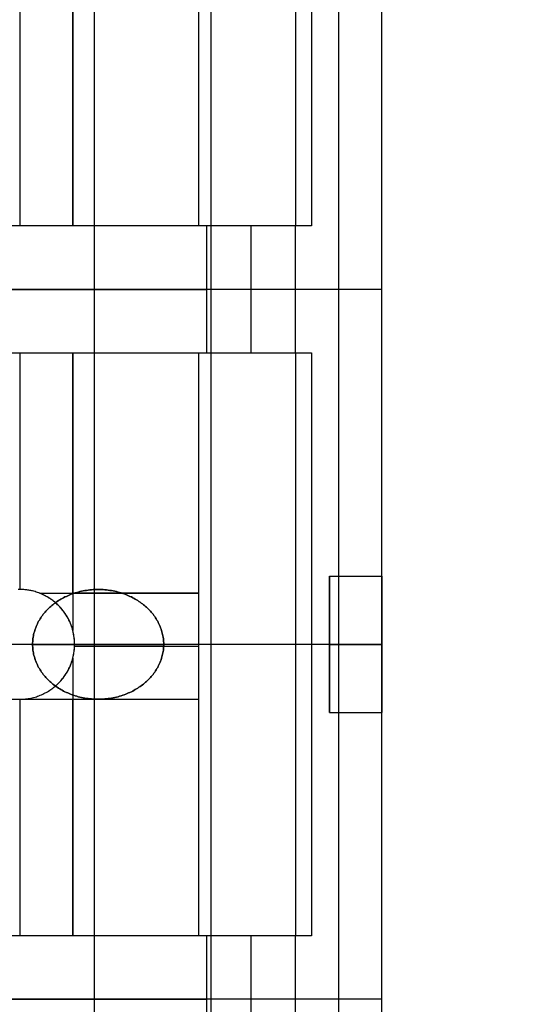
# Model space of a CAD drawing. Header units: millimetres. Extents: x -15 to 7, y 1 to 148.
# Tile 235 of 256: x 1.9 to 4.62, y 77.91 to 83.18. Entities that reach past the tile are written whole.
import ezdxf

# ---------------------------------------------------------------- set-up
doc = ezdxf.new("R2010")
doc.units = ezdxf.units.MM
doc.header["$MEASUREMENT"] = 0
doc.layers.add('Default', color=7, linetype='Continuous', true_color=0x000000)
doc.layers.add('Layer 01', color=7, linetype='Continuous', true_color=0x000000)

msp = doc.modelspace()

# ---------------------------------------------------------------- linework, layer by layer
at = {"layer": 'Default', "color": 7, "true_color": 0xffffff}
for points in [[(2.9253, 61.9254), (2.9253, 108.7816)], [(2.3003, 61.9091), (2.3003, 97.6641)]]:
    msp.add_lwpolyline(points, dxfattribs=at)
at = {"layer": 'Default', "color": 7, "true_color": 0xffffff, "extrusion": (0, 1, 0)}
msp.add_lwpolyline([(-4.8503, -100.7782), (0.2497, -100.9118)], dxfattribs=at)
at = {"layer": 'Layer 01'}
for points in [[(3.608, 81.7401), (3.608, 85.5401)], [(3.8392, 81.7401), (3.8392, 85.5401)], [(3.8392, 81.7401), (3.8392, 85.5401)], [(3.8392, 81.7401), (3.8392, 85.5401)], [(2.8568, 85.2002), (2.8568, 82.0799)], [(2.8568, 85.2002), (2.8568, 82.0799)], [(3.3767, 85.2002), (3.3767, 82.0799)], [(3.4626, 85.2002), (3.4626, 82.0799)], [(1.9006, 83.3458), (1.9006, 82.0799)], [(2.1844, 83.3458), (2.1844, 82.0799)], [(2.1844, 82.0799), (2.1844, 83.3458)], [(2.8568, 83.3458), (2.8568, 82.0799)], [(2.9016, 82.0799), (-0.2635, 82.0799)], [(3.3767, 82.0799), (-0.2635, 82.0799)], [(2.8568, 82.0799), (-0.2635, 82.0799)], [(2.8568, 82.0799), (-0.2635, 82.0799)], [(2.1844, 82.0799), (1.6168, 82.0799)], [(2.8568, 82.0799), (2.1844, 82.0799)], [(2.9016, 81.7401), (2.9016, 82.0799)], [(3.1392, 81.7401), (3.1392, 82.0799)], [(3.3767, 81.7401), (3.3767, 82.0799)], [(3.3767, 81.7401), (3.3767, 82.0799)], [(3.4626, 82.0799), (3.3767, 82.0799)], [(3.3767, 81.7401), (3.3767, 82.0799)], [(3.8392, 81.7401), (-4.1566, 81.7401)], [(3.8392, 81.7401), (-4.1566, 81.7401)], [(3.8392, 81.7401), (-3.9765, 81.7401)], [(3.8392, 81.7401), (-3.9765, 81.7401)], [(-3.1984, 81.7401), (2.9016, 81.7401)], [(-3.1984, 81.7401), (2.9016, 81.7401)], [(2.9016, 81.4002), (2.9016, 81.7401)], [(3.1392, 81.4002), (3.1392, 81.7401)], [(3.3767, 81.4002), (3.3767, 81.7401)], [(3.3767, 81.4002), (3.3767, 81.7401)], [(3.3767, 81.4002), (3.3767, 81.7401)], [(3.608, 77.9401), (3.608, 81.7401)], [(3.8392, 77.9401), (3.8392, 81.7401)], [(3.8392, 77.9401), (3.8392, 81.7401)], [(3.8392, 77.9401), (3.8392, 81.7401)], [(-0.2635, 81.4002), (3.3767, 81.4002)], [(-0.2635, 81.4002), (2.9016, 81.4002)], [(-0.2635, 81.4002), (2.8568, 81.4002)], [(-0.2635, 81.4002), (2.8568, 81.4002)], [(1.6168, 81.4002), (2.1844, 81.4002)], [(1.9006, 81.4002), (1.9006, 80.134)], [(2.1844, 80.1134), (2.1844, 81.4002)], [(2.1844, 81.4002), (2.8568, 81.4002)], [(2.1844, 81.4002), (2.1844, 80.1134)], [(2.8568, 81.4002), (2.8568, 80.1134)], [(2.8568, 81.4002), (2.8568, 78.2799)], [(2.8568, 81.4002), (2.8568, 78.2799)], [(3.3767, 81.4002), (3.3767, 78.2799)], [(3.3767, 81.4002), (3.4626, 81.4002)], [(3.4626, 81.4002), (3.4626, 78.2799)], [(3.5576, 79.4751), (3.5576, 80.2051)], [(3.5576, 80.2051), (3.8392, 80.2051)], [(3.5576, 80.2051), (3.8392, 80.2051)], [(3.5576, 80.2051), (3.5576, 79.4751)], [(3.5576, 80.2051), (3.8392, 80.2051)], [(3.5576, 79.4751), (3.5576, 80.2051)], [(3.8392, 80.2051), (3.8392, 79.4751)], [(3.8392, 79.4751), (3.8392, 80.2051)], [(1.8922, 79.5463), (1.8998, 79.5462), (1.9074, 79.5463), (1.915, 79.5466), (1.9226, 79.5471), (1.9302, 79.5478), (1.9377, 79.5486), (1.9452, 79.5497), (1.9526, 79.551), (1.96, 79.5524), (1.9674, 79.5541), (1.9746, 79.5559), (1.9818, 79.5579), (1.989, 79.56), (1.996, 79.5624), (2.003, 79.5649), (2.0098, 79.5675), (2.0165, 79.5704), (2.0232, 79.5733), (2.0297, 79.5765), (2.0361, 79.5797), (2.0424, 79.5831), (2.0486, 79.5866), (2.0547, 79.5903), (2.0606, 79.594), (2.0664, 79.5979), (2.072, 79.6019), (2.0775, 79.606), (2.0829, 79.6102), (2.0881, 79.6144), (2.0932, 79.6188), (2.0982, 79.6232), (2.103, 79.6277), (2.1076, 79.6323), (2.1122, 79.6369), (2.1167, 79.6417), (2.1211, 79.6467), (2.1255, 79.6518), (2.1297, 79.657), (2.1339, 79.6624), (2.138, 79.6679), (2.142, 79.6736), (2.1459, 79.6793), (2.1496, 79.6853), (2.1533, 79.6913), (2.1568, 79.6975), (2.1602, 79.7038), (2.1635, 79.7102), (2.1666, 79.7167), (2.1695, 79.7234), (2.1724, 79.7301), (2.175, 79.737), (2.1775, 79.7439), (2.1799, 79.7509), (2.182, 79.7581), (2.184, 79.7653), (2.1859, 79.7725), (2.1875, 79.7799), (2.1889, 79.7873), (2.1902, 79.7947), (2.1913, 79.8022), (2.1922, 79.8097), (2.1928, 79.8173), (2.1933, 79.8249), (2.1936, 79.8325), (2.1937, 79.8401), (2.1936, 79.8477), (2.1933, 79.8553), (2.1928, 79.8629), (2.1922, 79.8704), (2.1913, 79.878), (2.1902, 79.8855), (2.1889, 79.8929), (2.1875, 79.9003), (2.1859, 79.9077), (2.184, 79.9149), (2.182, 79.9221), (2.1799, 79.9292), (2.1775, 79.9363), (2.175, 79.9432), (2.1724, 79.9501), (2.1695, 79.9568), (2.1666, 79.9635), (2.1635, 79.97), (2.1602, 79.9764), (2.1568, 79.9827), (2.1533, 79.9889), (2.1496, 79.9949), (2.1459, 80.0008), (2.142, 80.0066), (2.138, 80.0123), (2.1339, 80.0178), (2.1297, 80.0232), (2.1255, 80.0284), (2.1211, 80.0335), (2.1167, 80.0384), (2.1122, 80.0433), (2.1076, 80.0479), (2.103, 80.0525), (2.0982, 80.057), (2.0932, 80.0614), (2.0881, 80.0658), (2.0829, 80.07), (2.0775, 80.0742), (2.072, 80.0783), (2.0664, 80.0823), (2.0606, 80.0861), (2.0547, 80.0899), (2.0486, 80.0936), (2.0424, 80.0971), (2.0361, 80.1005), (2.0297, 80.1037), (2.0232, 80.1069), (2.0165, 80.1098), (2.0098, 80.1126), (2.003, 80.1153), (1.996, 80.1178), (1.989, 80.1202), (1.9818, 80.1223), (1.9746, 80.1243), (1.9674, 80.1261), (1.96, 80.1278), (1.9526, 80.1292), (1.9452, 80.1305), (1.9377, 80.1316), (1.9302, 80.1324), (1.9226, 80.1331), (1.915, 80.1336), (1.9074, 80.1339), (1.8998, 80.134), (1.8922, 80.1339)], [(2.008, 80.1134), (2.0017, 80.1158), (1.9953, 80.1181), (1.9888, 80.1202), (1.9822, 80.1222), (1.9756, 80.1241), (1.9689, 80.1258), (1.9622, 80.1273), (1.9554, 80.1287), (1.9485, 80.1299), (1.9417, 80.131), (1.9347, 80.1319), (1.9278, 80.1327), (1.9208, 80.1333), (1.9138, 80.1337), (1.9068, 80.1339), (1.8998, 80.134), (1.8928, 80.1339)], [(2.1844, 79.9135), (2.1831, 79.9185), (2.1816, 79.9235), (2.1801, 79.9284), (2.1785, 79.9333), (2.1751, 79.943), (2.1714, 79.9525), (2.1674, 79.9618), (2.163, 79.9708), (2.1585, 79.9797), (2.1536, 79.9883), (2.1486, 79.9967), (2.1433, 80.0048), (2.1377, 80.0126), (2.132, 80.0202), (2.1262, 80.0276), (2.1201, 80.0346), (2.114, 80.0414), (2.1076, 80.0479), (2.1026, 80.0528), (2.0974, 80.0577), (2.092, 80.0624), (2.0865, 80.0671), (2.0808, 80.0717), (2.0749, 80.0761), (2.0689, 80.0805), (2.0627, 80.0847), (2.0564, 80.0888), (2.0499, 80.0928), (2.0433, 80.0966), (2.0365, 80.1003), (2.0296, 80.1038), (2.0225, 80.1072), (2.0153, 80.1104), (2.008, 80.1134)], [(2.008, 80.1134), (2.1844, 80.1134)], [(2.1844, 80.1134), (2.1844, 79.9135)], [(2.1844, 80.1134), (2.8568, 80.1134)], [(2.8568, 80.1134), (2.1844, 80.1134)], [(2.8568, 80.1134), (2.8568, 79.5458)], [(2.1844, 79.7667), (2.1866, 79.7756), (2.1884, 79.7846), (2.19, 79.7938), (2.1914, 79.8029), (2.1924, 79.8122), (2.1931, 79.8215), (2.1936, 79.8308), (2.1937, 79.8401), (2.1936, 79.8494), (2.1931, 79.8587), (2.1924, 79.868), (2.1914, 79.8772), (2.19, 79.8864), (2.1884, 79.8955), (2.1866, 79.9046), (2.1844, 79.9135)], [(1.9688, 79.8401), (-0.0118, 79.8401)], [(3.8392, 79.8401), (0.3516, 79.8401)], [(1.9688, 79.8401), (2.6708, 79.8401)], [(2.1935, 79.8296), (2.8568, 79.8296)], [(2.8568, 79.8401), (2.1937, 79.8401)], [(3.3767, 79.8401), (2.6708, 79.8401)], [(3.5576, 79.8401), (3.8392, 79.8401)], [(3.5576, 79.8401), (3.8392, 79.8401)], [(2.1076, 79.6323), (2.114, 79.6388), (2.1201, 79.6456), (2.1262, 79.6526), (2.132, 79.6599), (2.1377, 79.6675), (2.1433, 79.6754), (2.1486, 79.6835), (2.1536, 79.6919), (2.1585, 79.7005), (2.163, 79.7094), (2.1674, 79.7184), (2.1714, 79.7277), (2.1751, 79.7372), (2.1785, 79.7469), (2.1801, 79.7518), (2.1816, 79.7567), (2.1831, 79.7617), (2.1844, 79.7667)], [(2.1844, 79.7667), (2.1844, 79.5458)], [(1.8998, 79.546), (1.9074, 79.5461), (1.915, 79.5464), (1.9226, 79.5469), (1.9302, 79.5476), (1.9377, 79.5485), (1.9452, 79.5496), (1.9526, 79.5509), (1.96, 79.5523), (1.9674, 79.554), (1.9746, 79.5558), (1.9818, 79.5578), (1.989, 79.56), (1.996, 79.5623), (2.003, 79.5648), (2.0098, 79.5675), (2.0165, 79.5703), (2.0232, 79.5733), (2.0297, 79.5764), (2.0361, 79.5797), (2.0424, 79.5831), (2.0486, 79.5866), (2.0547, 79.5903), (2.0606, 79.594), (2.0664, 79.5979), (2.072, 79.6019), (2.0775, 79.606), (2.0829, 79.6102), (2.0881, 79.6144), (2.0932, 79.6188), (2.0982, 79.6232), (2.103, 79.6277), (2.1076, 79.6323)], [(1.6168, 79.5458), (1.8998, 79.546)], [(1.8998, 79.546), (2.1844, 79.5458)], [(1.9006, 79.5458), (1.9006, 78.2799)], [(1.9006, 79.5458), (1.9006, 79.5458)], [(2.1844, 79.5458), (2.1844, 78.2799)], [(2.1844, 79.5458), (2.8568, 79.5458)], [(2.1844, 78.2799), (2.1844, 79.5458)], [(2.1844, 79.5458), (2.8568, 79.5458)], [(2.8568, 79.5458), (2.8568, 78.2799)], [(3.5576, 79.4751), (3.8392, 79.4751)], [(3.5576, 79.4751), (3.8392, 79.4751)], [(3.5576, 79.4751), (3.8392, 79.4751)], [(2.9016, 78.2799), (-0.2635, 78.2799)], [(3.3767, 78.2799), (-0.2635, 78.2799)], [(2.8568, 78.2799), (-0.2635, 78.2799)], [(2.8568, 78.2799), (-0.2635, 78.2799)], [(2.1844, 78.2799), (1.6168, 78.2799)], [(2.8568, 78.2799), (2.1844, 78.2799)], [(2.9016, 77.9401), (2.9016, 78.2799)], [(3.1392, 77.9401), (3.1392, 78.2799)], [(3.3767, 77.9401), (3.3767, 78.2799)], [(3.3767, 77.9401), (3.3767, 78.2799)], [(3.4626, 78.2799), (3.3767, 78.2799)], [(3.3767, 77.9401), (3.3767, 78.2799)], [(3.8392, 77.9401), (-4.1566, 77.9401)], [(3.8392, 77.9401), (-4.1566, 77.9401)], [(3.8392, 77.9401), (-3.9765, 77.9401)], [(3.8392, 77.9401), (-3.9765, 77.9401)], [(-3.1984, 77.9401), (2.9016, 77.9401)], [(-3.1984, 77.9401), (2.9016, 77.9401)], [(2.9016, 77.6002), (2.9016, 77.9401)], [(3.1392, 77.6002), (3.1392, 77.9401)], [(3.3767, 77.6002), (3.3767, 77.9401)], [(3.3767, 77.6002), (3.3767, 77.9401)], [(3.3767, 77.6002), (3.3767, 77.9401)], [(3.608, 74.1401), (3.608, 77.9401)], [(3.8392, 74.1401), (3.8392, 77.9401)], [(3.8392, 74.1401), (3.8392, 77.9401)], [(3.8392, 74.1401), (3.8392, 77.9401)]]:
    msp.add_lwpolyline(points, dxfattribs=at)
at = {"layer": 'Layer 01', "extrusion": (1, 0, 0)}
for points in [[(82.0799, -7.8343), (82.0799, -8.1363)], [(82.0799, -7.8343), (82.0799, -12.457)], [(82.0799, -9.3428), (82.0799, -9.1301)], [(81.7401, -9.1301), (81.7401, -9.3428)], [(81.7401, -9.1301), (81.7401, -9.3428)], [(81.7401, -9.3448), (81.7401, -21.838)], [(81.7401, -9.3448), (81.7401, -21.838)], [(81.4002, -8.1363), (81.4002, -7.8343)], [(81.4002, -7.8343), (81.4002, -12.457)], [(81.4002, -9.1301), (81.4002, -9.3428)], [(80.2051, -21.1939), (80.2051, -20.4639)], [(80.2051, -20.4639), (80.2051, -21.1939)], [(80.1134, -7.8343), (80.1134, -8.1363)], [(80.1134, -7.8343), (80.1134, -8.1363)], [(80.0479, -8.9756), (80.0479, -9.3428)], [(80.0479, -8.1363), (80.0479, -12.457)], [(80.0479, -8.9756), (80.0479, -9.3428)], [(79.8401, -8.1363), (79.8401, -12.457)], [(79.8401, -21.1939), (79.8401, -20.4639)], [(79.8401, -9.3448), (79.8401, -20.4639)], [(79.8401, -21.1939), (79.8401, -21.838)], [(79.6323, -8.9756), (79.6323, -9.3428)], [(79.6323, -8.1363), (79.6323, -12.457)], [(79.6323, -8.9756), (79.6323, -9.3428)], [(79.5458, -8.1363), (79.5458, -7.8343)], [(79.5458, -8.1363), (79.5458, -7.8343)], [(79.4751, -20.4639), (79.4751, -21.1939)], [(79.4751, -21.1939), (79.4751, -20.4639)], [(78.2799, -7.8343), (78.2799, -8.1363)], [(78.2799, -7.8343), (78.2799, -12.457)], [(78.2799, -9.3428), (78.2799, -9.1301)], [(77.9401, -9.1301), (77.9401, -9.3428)], [(77.9401, -9.1301), (77.9401, -9.3428)], [(77.9401, -9.3448), (77.9401, -21.838)], [(77.9401, -9.3448), (77.9401, -21.838)]]:
    msp.add_lwpolyline(points, dxfattribs=at)
at = {"layer": 'Layer 01', "extrusion": (0, 1, 0)}
for points in [[(-3.3767, -9.1301), (-2.9016, -8.9756)], [(-2.9016, -8.9756), (-3.3767, -9.1301)], [(-2.9016, -8.9756), (-3.3767, -9.1301)], [(-3.3767, -9.3428), (-3.8392, -9.3448)], [(-3.3767, -9.3428), (-3.8392, -9.3448)], [(-2.9016, -8.9756), (-3.3767, -9.1301)], [(-3.3767, -9.3428), (-3.4626, -9.3431)], [(-3.4626, -9.3431), (-3.8392, -9.3448)], [(-3.3767, -9.1301), (-2.9016, -8.9756)], [(-2.9016, -8.9756), (-3.3767, -9.1301)], [(-2.9016, -8.9756), (-3.3767, -9.1301)], [(-3.3767, -9.3428), (-3.8392, -9.3448)], [(-3.3767, -9.3428), (-3.8392, -9.3448)]]:
    msp.add_lwpolyline(points, dxfattribs=at)
at = {"layer": 'Layer 01'}
for points in [[(2.568, 79.6323), (2.5734, 79.6369), (2.5788, 79.6417), (2.5841, 79.6467), (2.5893, 79.6518), (2.5944, 79.657), (2.5994, 79.6624), (2.6042, 79.6679), (2.609, 79.6736), (2.6136, 79.6793), (2.6181, 79.6853), (2.6225, 79.6913), (2.6267, 79.6975), (2.6307, 79.7038), (2.6346, 79.7102), (2.6384, 79.7167), (2.6419, 79.7234), (2.6453, 79.7301), (2.6485, 79.737), (2.6515, 79.7439), (2.6542, 79.7509), (2.6568, 79.7581), (2.6592, 79.7653), (2.6614, 79.7725), (2.6633, 79.7799), (2.6651, 79.7873), (2.6666, 79.7947), (2.6679, 79.8022), (2.6689, 79.8097), (2.6697, 79.8173), (2.6703, 79.8249), (2.6707, 79.8325), (2.6708, 79.8401), (2.6707, 79.8477), (2.6703, 79.8553), (2.6697, 79.8629), (2.6689, 79.8704), (2.6679, 79.878), (2.6666, 79.8855), (2.6651, 79.8929), (2.6633, 79.9003), (2.6614, 79.9077), (2.6592, 79.9149), (2.6568, 79.9221), (2.6542, 79.9292), (2.6515, 79.9363), (2.6485, 79.9432), (2.6453, 79.9501), (2.6419, 79.9568), (2.6384, 79.9635), (2.6346, 79.97), (2.6307, 79.9764), (2.6267, 79.9827), (2.6225, 79.9889), (2.6181, 79.9949), (2.6136, 80.0008), (2.609, 80.0066), (2.6042, 80.0123), (2.5994, 80.0178), (2.5944, 80.0232), (2.5893, 80.0284), (2.5841, 80.0335), (2.5788, 80.0384), (2.5734, 80.0433), (2.568, 80.0479), (2.5624, 80.0525), (2.5567, 80.057), (2.5508, 80.0614), (2.5447, 80.0658), (2.5384, 80.07), (2.532, 80.0742), (2.5254, 80.0783), (2.5187, 80.0823), (2.5118, 80.0861), (2.5047, 80.0899), (2.4975, 80.0936), (2.4901, 80.0971), (2.4826, 80.1005), (2.4749, 80.1037), (2.4671, 80.1069), (2.4592, 80.1098), (2.4511, 80.1126), (2.443, 80.1153), (2.4347, 80.1178), (2.4263, 80.1202), (2.4178, 80.1223), (2.4092, 80.1243), (2.4005, 80.1261), (2.3917, 80.1278), (2.3829, 80.1292), (2.374, 80.1305), (2.365, 80.1316), (2.3561, 80.1324), (2.347, 80.1331), (2.338, 80.1336), (2.3289, 80.1339), (2.3198, 80.134), (2.3107, 80.1339), (2.3016, 80.1336), (2.2926, 80.1331), (2.2836, 80.1324), (2.2746, 80.1316), (2.2656, 80.1305), (2.2567, 80.1292), (2.2479, 80.1278), (2.2391, 80.1261), (2.2304, 80.1243), (2.2218, 80.1223), (2.2133, 80.1202), (2.2049, 80.1178), (2.1966, 80.1153), (2.1885, 80.1126), (2.1804, 80.1098), (2.1725, 80.1069), (2.1647, 80.1037), (2.157, 80.1005), (2.1495, 80.0971), (2.1421, 80.0936), (2.1349, 80.0899), (2.1278, 80.0861), (2.1209, 80.0823), (2.1142, 80.0783), (2.1076, 80.0742), (2.1012, 80.07), (2.0949, 80.0658), (2.0889, 80.0614), (2.0829, 80.057), (2.0772, 80.0525), (2.0716, 80.0479), (2.0662, 80.0433), (2.0608, 80.0384), (2.0555, 80.0335), (2.0503, 80.0284), (2.0452, 80.0232), (2.0403, 80.0178), (2.0354, 80.0123), (2.0306, 80.0066), (2.026, 80.0008), (2.0215, 79.9949), (2.0171, 79.9889), (2.0129, 79.9827), (2.0089, 79.9764), (2.005, 79.97), (2.0013, 79.9635), (1.9977, 79.9568), (1.9943, 79.9501), (1.9912, 79.9432), (1.9882, 79.9363), (1.9854, 79.9292), (1.9828, 79.9221), (1.9804, 79.9149), (1.9782, 79.9077), (1.9763, 79.9003), (1.9746, 79.8929), (1.973, 79.8855), (1.9718, 79.878), (1.9707, 79.8704), (1.9699, 79.8629), (1.9693, 79.8553), (1.969, 79.8477), (1.9688, 79.8401), (1.969, 79.8325), (1.9693, 79.8249), (1.9699, 79.8173), (1.9707, 79.8097), (1.9718, 79.8022), (1.973, 79.7947), (1.9746, 79.7873), (1.9763, 79.7799), (1.9782, 79.7725), (1.9804, 79.7653), (1.9828, 79.7581), (1.9854, 79.7509), (1.9882, 79.7439), (1.9912, 79.737), (1.9943, 79.7301), (1.9977, 79.7234), (2.0013, 79.7167), (2.005, 79.7102), (2.0089, 79.7038), (2.0129, 79.6975), (2.0171, 79.6913), (2.0215, 79.6853), (2.026, 79.6793), (2.0306, 79.6736), (2.0354, 79.6679), (2.0403, 79.6624), (2.0452, 79.657), (2.0503, 79.6518), (2.0555, 79.6467), (2.0608, 79.6417), (2.0662, 79.6369), (2.0716, 79.6323), (2.0772, 79.6277), (2.0829, 79.6232), (2.0889, 79.6188), (2.0949, 79.6144), (2.1012, 79.6102), (2.1076, 79.606), (2.1142, 79.6019), (2.1209, 79.5979), (2.1278, 79.594), (2.1349, 79.5903), (2.1421, 79.5866), (2.1495, 79.5831), (2.157, 79.5797), (2.1647, 79.5765), (2.1725, 79.5733), (2.1804, 79.5704), (2.1885, 79.5675), (2.1966, 79.5649), (2.2049, 79.5624), (2.2133, 79.56), (2.2218, 79.5579), (2.2304, 79.5559), (2.2391, 79.5541), (2.2479, 79.5524), (2.2567, 79.551), (2.2656, 79.5497), (2.2746, 79.5486), (2.2836, 79.5478), (2.2926, 79.5471), (2.3016, 79.5466), (2.3107, 79.5463), (2.3198, 79.5462), (2.3289, 79.5463), (2.338, 79.5466), (2.347, 79.5471), (2.3561, 79.5478), (2.365, 79.5486), (2.374, 79.5497), (2.3829, 79.551), (2.3917, 79.5524), (2.4005, 79.5541), (2.4092, 79.5559), (2.4178, 79.5579), (2.4263, 79.56), (2.4347, 79.5624), (2.443, 79.5649), (2.4511, 79.5675), (2.4592, 79.5704), (2.4671, 79.5733), (2.4749, 79.5765), (2.4826, 79.5797), (2.4901, 79.5831), (2.4975, 79.5866), (2.5047, 79.5903), (2.5118, 79.594), (2.5187, 79.5979), (2.5254, 79.6019), (2.532, 79.606), (2.5384, 79.6102), (2.5447, 79.6144), (2.5508, 79.6188), (2.5567, 79.6232), (2.5624, 79.6277)], [(2.568, 79.6323), (2.5624, 79.6277), (2.5567, 79.6232), (2.5508, 79.6188), (2.5447, 79.6144), (2.5384, 79.6102), (2.532, 79.606), (2.5254, 79.6019), (2.5187, 79.5979), (2.5118, 79.594), (2.5047, 79.5903), (2.4975, 79.5866), (2.4901, 79.5831), (2.4826, 79.5797), (2.4749, 79.5765), (2.4671, 79.5733), (2.4592, 79.5704), (2.4511, 79.5675), (2.443, 79.5649), (2.4347, 79.5624), (2.4263, 79.56), (2.4178, 79.5579), (2.4092, 79.5559), (2.4005, 79.5541), (2.3917, 79.5524), (2.3829, 79.551), (2.374, 79.5497), (2.365, 79.5486), (2.3561, 79.5478), (2.347, 79.5471), (2.338, 79.5466), (2.3289, 79.5463), (2.3198, 79.5462), (2.3107, 79.5463), (2.3016, 79.5466), (2.2926, 79.5471), (2.2836, 79.5478), (2.2746, 79.5486), (2.2656, 79.5497), (2.2567, 79.551), (2.2479, 79.5524), (2.2391, 79.5541), (2.2304, 79.5559), (2.2218, 79.5579), (2.2133, 79.56), (2.2049, 79.5624), (2.1966, 79.5649), (2.1885, 79.5675), (2.1804, 79.5704), (2.1725, 79.5733), (2.1647, 79.5765), (2.157, 79.5797), (2.1495, 79.5831), (2.1421, 79.5866), (2.1349, 79.5903), (2.1278, 79.594), (2.1209, 79.5979), (2.1142, 79.6019), (2.1076, 79.606), (2.1012, 79.6102), (2.0949, 79.6144), (2.0889, 79.6188), (2.0829, 79.6232), (2.0772, 79.6277), (2.0716, 79.6323), (2.0662, 79.6369), (2.0608, 79.6417), (2.0555, 79.6467), (2.0503, 79.6518), (2.0452, 79.657), (2.0403, 79.6624), (2.0354, 79.6679), (2.0306, 79.6736), (2.026, 79.6793), (2.0215, 79.6853), (2.0171, 79.6913), (2.0129, 79.6975), (2.0089, 79.7038), (2.005, 79.7102), (2.0013, 79.7167), (1.9977, 79.7234), (1.9943, 79.7301), (1.9912, 79.737), (1.9882, 79.7439), (1.9854, 79.7509), (1.9828, 79.7581), (1.9804, 79.7653), (1.9782, 79.7725), (1.9763, 79.7799), (1.9746, 79.7873), (1.973, 79.7947), (1.9718, 79.8022), (1.9707, 79.8097), (1.9699, 79.8173), (1.9693, 79.8249), (1.969, 79.8325), (1.9688, 79.8401), (1.969, 79.8477), (1.9693, 79.8553), (1.9699, 79.8629), (1.9707, 79.8704), (1.9718, 79.878), (1.973, 79.8855), (1.9746, 79.8929), (1.9763, 79.9003), (1.9782, 79.9077), (1.9804, 79.9149), (1.9828, 79.9221), (1.9854, 79.9292), (1.9882, 79.9363), (1.9912, 79.9432), (1.9943, 79.9501), (1.9977, 79.9568), (2.0013, 79.9635), (2.005, 79.97), (2.0089, 79.9764), (2.0129, 79.9827), (2.0171, 79.9889), (2.0215, 79.9949), (2.026, 80.0008), (2.0306, 80.0066), (2.0354, 80.0123), (2.0403, 80.0178), (2.0452, 80.0232), (2.0503, 80.0284), (2.0555, 80.0335), (2.0608, 80.0384), (2.0662, 80.0433), (2.0716, 80.0479), (2.0772, 80.0525), (2.0829, 80.057), (2.0889, 80.0614), (2.0949, 80.0658), (2.1012, 80.07), (2.1076, 80.0742), (2.1142, 80.0783), (2.1209, 80.0823), (2.1278, 80.0861), (2.1349, 80.0899), (2.1421, 80.0936), (2.1495, 80.0971), (2.157, 80.1005), (2.1647, 80.1037), (2.1725, 80.1069), (2.1804, 80.1098), (2.1885, 80.1126), (2.1966, 80.1153), (2.2049, 80.1178), (2.2133, 80.1202), (2.2218, 80.1223), (2.2304, 80.1243), (2.2391, 80.1261), (2.2479, 80.1278), (2.2567, 80.1292), (2.2656, 80.1305), (2.2746, 80.1316), (2.2836, 80.1324), (2.2926, 80.1331), (2.3016, 80.1336), (2.3107, 80.1339), (2.3198, 80.134), (2.3289, 80.1339), (2.338, 80.1336), (2.347, 80.1331), (2.3561, 80.1324), (2.365, 80.1316), (2.374, 80.1305), (2.3829, 80.1292), (2.3917, 80.1278), (2.4005, 80.1261), (2.4092, 80.1243), (2.4178, 80.1223), (2.4263, 80.1202), (2.4347, 80.1178), (2.443, 80.1153), (2.4511, 80.1126), (2.4592, 80.1098), (2.4671, 80.1069), (2.4749, 80.1037), (2.4826, 80.1005), (2.4901, 80.0971), (2.4975, 80.0936), (2.5047, 80.0899), (2.5118, 80.0861), (2.5187, 80.0823), (2.5254, 80.0783), (2.532, 80.0742), (2.5384, 80.07), (2.5447, 80.0658), (2.5508, 80.0614), (2.5567, 80.057), (2.5624, 80.0525), (2.568, 80.0479), (2.5734, 80.0433), (2.5788, 80.0384), (2.5841, 80.0335), (2.5893, 80.0284), (2.5944, 80.0232), (2.5994, 80.0178), (2.6042, 80.0123), (2.609, 80.0066), (2.6136, 80.0008), (2.6181, 79.9949), (2.6225, 79.9889), (2.6267, 79.9827), (2.6307, 79.9764), (2.6346, 79.97), (2.6384, 79.9635), (2.6419, 79.9568), (2.6453, 79.9501), (2.6485, 79.9432), (2.6515, 79.9363), (2.6542, 79.9292), (2.6568, 79.9221), (2.6592, 79.9149), (2.6614, 79.9077), (2.6633, 79.9003), (2.6651, 79.8929), (2.6666, 79.8855), (2.6679, 79.878), (2.6689, 79.8704), (2.6697, 79.8629), (2.6703, 79.8553), (2.6707, 79.8477), (2.6708, 79.8401), (2.6707, 79.8325), (2.6703, 79.8249), (2.6697, 79.8173), (2.6689, 79.8097), (2.6679, 79.8022), (2.6666, 79.7947), (2.6651, 79.7873), (2.6633, 79.7799), (2.6614, 79.7725), (2.6592, 79.7653), (2.6568, 79.7581), (2.6542, 79.7509), (2.6515, 79.7439), (2.6485, 79.737), (2.6453, 79.7301), (2.6419, 79.7234), (2.6384, 79.7167), (2.6346, 79.7102), (2.6307, 79.7038), (2.6267, 79.6975), (2.6225, 79.6913), (2.6181, 79.6853), (2.6136, 79.6793), (2.609, 79.6736), (2.6042, 79.6679), (2.5994, 79.6624), (2.5944, 79.657), (2.5893, 79.6518), (2.5841, 79.6467), (2.5788, 79.6417), (2.5734, 79.6369)]]:
    msp.add_lwpolyline(points, close=True, dxfattribs=at)

doc.saveas('drawing.dxf')
